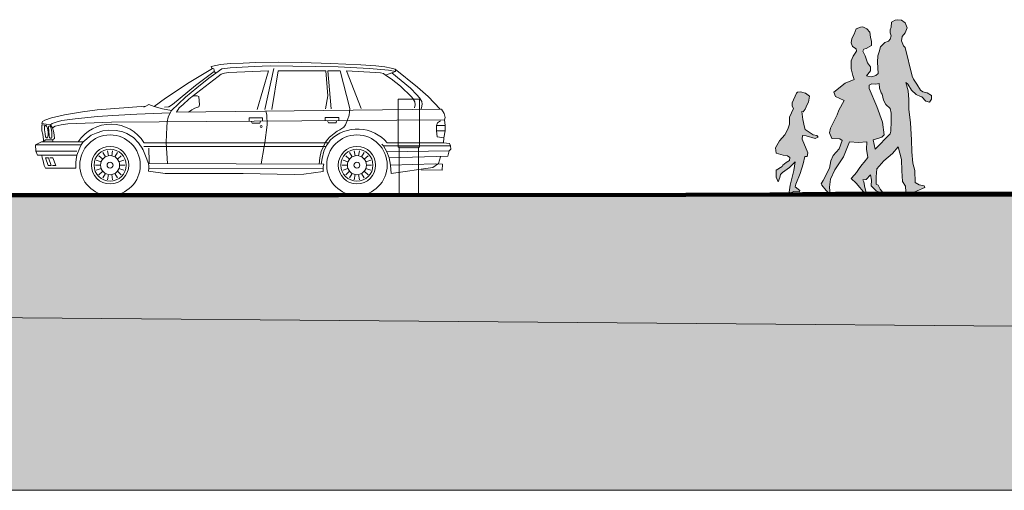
# Model space of a CAD drawing. Header units: metres. Extents: x -111 to -1, y -8 to 26.
# Tile 4 of 256: x -72 to -62, y -3 to 2. Entities that reach past the tile are written whole.
import ezdxf

# ---------------------------------------------------------------- set-up
doc = ezdxf.new("R2010")
doc.units = ezdxf.units.M
doc.header["$MEASUREMENT"] = 0
for name, color, linetype in [('20 Decke', 7, 'Continuous'), ('60 Auffüllung gesamt', 7, 'Continuous'), ('60 Ausstattung außen', 7, 'Continuous'), ('60 Gelände 2D Übersicht', 7, 'Continuous'), ('60 Gelände Hänle', 7, 'Continuous')]:
    doc.layers.add(name, color=color, linetype=linetype)
pattern_1 = [(45, (-27236.1321, 0), (-0.2121320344, 0.2121320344), []), (45, (-27236.2028, 0.0707), (-0.424264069, 0.424264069), []), (45, (-27236.2735, 0.1414), (-0.424264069, 0.424264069), []), (135, (-27236.34423, 0.21213), (0.07071067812, 0.07071067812), [0.3, -0.3])]

# ---------------------------------------------------------------- blocks, each defined once
blk = doc.blocks.new('Auto Symbol 27[1]_1', base_point=(-71.714, -0.033))
at = {"layer": '60 Ausstattung außen', "color": 7, "linetype": 'Continuous', "lineweight": 13}
for p, q in [((-69.788, 1.329), (-69.683, 1.338)), ((-69.683, 1.338), (-69.551, 1.344)), ((-69.551, 1.344), (-69.419, 1.349)), ((-69.419, 1.349), (-69.18, 1.352)), ((-69.18, 1.352), (-68.944, 1.349)), ((-68.944, 1.349), (-68.64, 1.339)), ((-68.64, 1.339), (-68.326, 1.327)), ((-70.113, 1.141), (-69.872, 1.289)), ((-69.853, 1.258), (-70.048, 1.11)), ((-69.909, 1.188), (-69.838, 1.239)), ((-69.884, 1.307), (-69.838, 1.32)), ((-69.878, 1.291), (-69.884, 1.307)), ((-69.859, 1.283), (-69.878, 1.291)), ((-69.854, 1.27), (-69.859, 1.283)), ((-69.853, 1.258), (-69.854, 1.27)), ((-69.838, 1.239), (-69.853, 1.258)), ((-69.838, 1.32), (-69.788, 1.329)), ((-69.838, 1.239), (-69.773, 1.283)), ((-69.782, 1.227), (-69.748, 1.239)), ((-69.773, 1.283), (-69.687, 1.295)), ((-69.748, 1.239), (-69.726, 1.243)), ((-69.726, 1.243), (-69.702, 1.246)), ((-69.702, 1.246), (-69.29, 1.265)), ((-69.687, 1.295), (-69.439, 1.307)), ((-69.439, 1.307), (-69.27, 1.315)), ((-69.29, 1.265), (-69.408, 0.86)), ((-69.328, 0.86), (-69.233, 1.287)), ((-69.27, 1.315), (-68.562, 1.306)), ((-69.254, 0.861), (-69.189, 1.265)), ((-69.189, 1.265), (-68.693, 1.262)), ((-68.693, 1.262), (-68.671, 1.002)), ((-68.637, 0.868), (-68.671, 1.265)), ((-68.671, 1.265), (-68.544, 1.265)), ((-68.562, 1.306), (-68.236, 1.287)), ((-68.544, 1.265), (-68.441, 0.871)), ((-68.475, 1.262), (-68.173, 1.247)), ((-68.475, 1.262), (-68.324, 0.872)), ((-68.326, 1.327), (-68.171, 1.315)), ((-68.041, 1.27), (-68.236, 1.287)), ((-68.121, 1.243), (-68.173, 1.247)), ((-68.171, 1.315), (-68.078, 1.305)), ((-68.093, 1.234), (-68.121, 1.243)), ((-68.069, 1.218), (-68.093, 1.234)), ((-68.078, 1.305), (-68.01, 1.291)), ((-68.069, 1.218), (-67.968, 1.255)), ((-68.041, 1.27), (-67.968, 1.255)), ((-68.01, 1.291), (-67.969, 1.28)), ((-68.003, 1.243), (-67.811, 1.082)), ((-67.969, 1.28), (-67.739, 1.094)), ((-67.968, 1.255), (-67.969, 1.28)), ((-70.36, 0.98), (-70.113, 1.141)), ((-70.082, 0.997), (-69.813, 1.205)), ((-70.035, 1.086), (-69.909, 1.188)), ((-69.813, 1.205), (-69.782, 1.227)), ((-68.013, 1.181), (-68.069, 1.218)), ((-67.913, 1.103), (-68.013, 1.181)), ((-70.048, 1.11), (-70.289, 0.912)), ((-70.153, 0.989), (-70.035, 1.086)), ((-67.801, 0.992), (-67.913, 1.103)), ((-67.811, 1.082), (-67.743, 1.013)), ((-67.739, 1.094), (-67.625, 0.998)), ((-70.478, 0.893), (-70.36, 0.98)), ((-70.298, 0.85), (-70.153, 0.989)), ((-70.177, 0.914), (-70.117, 0.967)), ((-70.117, 0.967), (-70.082, 0.997)), ((-70.062, 1.002), (-70.082, 0.997)), ((-70.032, 1.002), (-70.062, 1.002)), ((-70.013, 0.995), (-70.032, 1.002)), ((-70.008, 0.911), (-70.013, 0.995)), ((-68.671, 1.002), (-68.694, 0.868)), ((-67.786, 0.976), (-67.801, 0.992)), ((-67.764, 0.942), (-67.786, 0.976)), ((-67.761, 0.911), (-67.764, 0.942)), ((-67.743, 1.013), (-67.715, 0.982)), ((-67.715, 0.982), (-67.693, 0.945)), ((-67.693, 0.945), (-67.69, 0.917)), ((-67.625, 0.998), (-67.5, 0.864)), ((-71.414, 0.807), (-71.225, 0.838)), ((-71.225, 0.838), (-71.073, 0.858)), ((-71.073, 0.858), (-70.567, 0.896)), ((-70.314, 0.825), (-70.659, 0.813)), ((-70.567, 0.896), (-70.588, 0.885)), ((-70.536, 0.912), (-70.567, 0.896)), ((-70.478, 0.893), (-70.536, 0.912)), ((-70.391, 0.869), (-70.478, 0.893)), ((-70.298, 0.85), (-70.391, 0.869)), ((-70.326, 0.89), (-70.373, 0.884)), ((-70.332, 0.782), (-70.314, 0.825)), ((-70.289, 0.912), (-70.326, 0.89)), ((-70.314, 0.825), (-70.298, 0.85)), ((-70.248, 0.833), (-70.218, 0.878)), ((-67.488, 0.864), (-70.248, 0.833)), ((-70.218, 0.878), (-70.177, 0.914)), ((-70.087, 0.857), (-70.123, 0.834)), ((-70.087, 0.857), (-70.056, 0.874)), ((-70.015, 0.888), (-70.056, 0.874)), ((-70.015, 0.888), (-70.008, 0.911)), ((-69.307, 0.807), (-69.316, 0.842)), ((-68.441, 0.871), (-68.45, 0.802)), ((-67.768, 0.878), (-67.761, 0.911)), ((-67.696, 0.88), (-67.702, 0.861)), ((-67.69, 0.917), (-67.696, 0.88)), ((-67.46, 0.818), (-67.488, 0.864)), ((-71.649, 0.714), (-71.642, 0.736)), ((-71.642, 0.736), (-71.618, 0.751)), ((-71.618, 0.751), (-71.547, 0.776)), ((-71.547, 0.776), (-71.414, 0.807)), ((-71.541, 0.717), (-71.5, 0.73)), ((-71.5, 0.73), (-71.439, 0.745)), ((-71.303, 0.764), (-71.439, 0.745)), ((-71.378, 0.711), (-70.924, 0.731)), ((-71.068, 0.788), (-71.303, 0.764)), ((-70.91, 0.8), (-71.068, 0.788)), ((-70.924, 0.731), (-67.457, 0.753)), ((-70.659, 0.813), (-70.91, 0.8)), ((-70.347, 0.674), (-70.342, 0.733)), ((-70.342, 0.733), (-70.332, 0.782)), ((-69.351, 0.774), (-69.491, 0.774)), ((-69.491, 0.774), (-69.491, 0.74)), ((-69.47, 0.74), (-69.457, 0.718)), ((-69.457, 0.718), (-69.379, 0.718)), ((-69.379, 0.718), (-69.373, 0.74)), ((-69.351, 0.741), (-69.351, 0.774)), ((-69.304, 0.7), (-69.307, 0.807)), ((-68.557, 0.779), (-68.698, 0.779)), ((-68.698, 0.779), (-68.698, 0.744)), ((-68.676, 0.744), (-68.664, 0.723)), ((-68.664, 0.723), (-68.585, 0.723)), ((-68.585, 0.723), (-68.579, 0.745)), ((-68.557, 0.745), (-68.557, 0.779)), ((-68.466, 0.753), (-68.488, 0.7)), ((-68.45, 0.802), (-68.466, 0.753)), ((-67.538, 0.694), (-67.528, 0.721)), ((-67.528, 0.721), (-67.497, 0.743)), ((-67.448, 0.777), (-67.46, 0.818)), ((-67.457, 0.753), (-67.448, 0.777)), ((-67.457, 0.753), (-67.451, 0.694)), ((-71.559, 0.702), (-71.649, 0.714)), ((-71.649, 0.64), (-71.649, 0.702)), ((-71.649, 0.702), (-71.634, 0.7)), ((-71.639, 0.605), (-71.649, 0.64)), ((-71.634, 0.7), (-71.606, 0.695)), ((-71.615, 0.693), (-71.62, 0.683)), ((-71.62, 0.683), (-71.62, 0.648)), ((-71.62, 0.648), (-71.615, 0.609)), ((-71.606, 0.695), (-71.615, 0.693)), ((-71.599, 0.689), (-71.606, 0.695)), ((-71.591, 0.668), (-71.599, 0.689)), ((-71.584, 0.629), (-71.591, 0.668)), ((-71.583, 0.6), (-71.584, 0.629)), ((-71.58, 0.678), (-71.575, 0.688)), ((-71.573, 0.59), (-71.58, 0.678)), ((-71.575, 0.688), (-71.566, 0.69)), ((-71.566, 0.69), (-71.558, 0.684)), ((-71.559, 0.702), (-71.541, 0.717)), ((-71.537, 0.671), (-71.559, 0.702)), ((-71.558, 0.684), (-71.551, 0.663)), ((-71.551, 0.663), (-71.544, 0.625)), ((-71.544, 0.625), (-71.543, 0.606)), ((-71.537, 0.671), (-71.508, 0.689)), ((-71.528, 0.637), (-71.537, 0.671)), ((-71.528, 0.637), (-71.519, 0.597)), ((-71.508, 0.689), (-71.447, 0.701)), ((-71.378, 0.711), (-71.447, 0.701)), ((-71.083, 0.615), (-71.136, 0.594)), ((-71.012, 0.64), (-71.083, 0.615)), ((-70.953, 0.646), (-71.012, 0.64)), ((-70.876, 0.643), (-70.953, 0.646)), ((-70.805, 0.628), (-70.876, 0.643)), ((-70.762, 0.612), (-70.805, 0.628)), ((-70.351, 0.606), (-70.347, 0.674)), ((-69.327, 0.515), (-69.304, 0.7)), ((-68.572, 0.635), (-68.606, 0.613)), ((-68.545, 0.65), (-68.572, 0.635)), ((-68.525, 0.662), (-68.545, 0.65)), ((-68.506, 0.678), (-68.525, 0.662)), ((-68.488, 0.7), (-68.506, 0.678)), ((-67.541, 0.638), (-67.538, 0.694)), ((-67.534, 0.576), (-67.541, 0.638)), ((-67.541, 0.638), (-67.448, 0.638)), ((-67.451, 0.694), (-67.538, 0.694)), ((-67.448, 0.638), (-67.463, 0.566)), ((-67.451, 0.694), (-67.448, 0.638)), ((-71.714, 0.492), (-71.652, 0.523)), ((-71.652, 0.523), (-71.219, 0.523)), ((-71.63, 0.547), (-71.639, 0.605)), ((-71.636, 0.523), (-71.609, 0.547)), ((-71.636, 0.523), (-71.63, 0.547)), ((-71.615, 0.609), (-71.61, 0.576)), ((-71.61, 0.576), (-71.601, 0.567)), ((-71.609, 0.547), (-71.537, 0.547)), ((-71.601, 0.567), (-71.589, 0.568)), ((-71.589, 0.568), (-71.585, 0.576)), ((-71.585, 0.576), (-71.583, 0.6)), ((-71.569, 0.571), (-71.573, 0.59)), ((-71.561, 0.562), (-71.569, 0.571)), ((-71.549, 0.564), (-71.561, 0.562)), ((-71.545, 0.571), (-71.549, 0.564)), ((-71.543, 0.606), (-71.545, 0.571)), ((-71.537, 0.547), (-71.516, 0.56)), ((-71.53, 0.523), (-71.537, 0.547)), ((-71.516, 0.56), (-71.519, 0.597)), ((-71.219, 0.523), (-71.24, 0.492)), ((-71.204, 0.535), (-71.219, 0.523)), ((-71.176, 0.56), (-71.204, 0.535)), ((-71.136, 0.594), (-71.176, 0.56)), ((-70.694, 0.569), (-70.762, 0.612)), ((-70.641, 0.516), (-70.694, 0.569)), ((-70.598, 0.448), (-70.641, 0.516)), ((-68.664, 0.516), (-70.586, 0.516)), ((-70.354, 0.516), (-70.351, 0.606)), ((-70.341, 0.299), (-70.354, 0.516)), ((-69.334, 0.475), (-69.327, 0.515)), ((-68.696, 0.52), (-68.705, 0.501)), ((-68.671, 0.554), (-68.696, 0.52)), ((-68.686, 0.485), (-68.664, 0.516)), ((-68.655, 0.572), (-68.671, 0.554)), ((-68.664, 0.516), (-68.646, 0.541)), ((-68.64, 0.585), (-68.655, 0.572)), ((-68.606, 0.613), (-68.64, 0.585)), ((-68.053, 0.513), (-67.466, 0.513)), ((-67.463, 0.566), (-67.534, 0.576)), ((-67.466, 0.513), (-67.463, 0.566)), ((-67.466, 0.513), (-67.404, 0.507)), ((-71.71, 0.427), (-71.714, 0.492)), ((-71.24, 0.492), (-71.714, 0.492)), ((-71.692, 0.387), (-71.71, 0.427)), ((-71.71, 0.427), (-71.284, 0.427)), ((-71.253, 0.461), (-71.284, 0.387)), ((-71.24, 0.492), (-71.253, 0.461)), ((-71.015, 0.414), (-70.987, 0.367)), ((-70.965, 0.432), (-70.955, 0.379)), ((-70.911, 0.432), (-70.921, 0.379)), ((-70.861, 0.414), (-70.889, 0.367)), ((-70.568, 0.379), (-70.598, 0.448)), ((-68.69, 0.476), (-70.586, 0.476)), ((-70.536, 0.458), (-70.533, 0.408)), ((-69.366, 0.295), (-69.334, 0.475)), ((-68.739, 0.423), (-68.755, 0.358)), ((-68.721, 0.47), (-68.739, 0.423)), ((-68.729, 0.353), (-68.711, 0.427)), ((-68.705, 0.501), (-68.721, 0.47)), ((-68.711, 0.427), (-68.686, 0.485)), ((-68.445, 0.414), (-68.417, 0.367)), ((-68.395, 0.432), (-68.385, 0.379)), ((-68.341, 0.432), (-68.351, 0.379)), ((-68.291, 0.414), (-68.319, 0.367)), ((-68.09, 0.482), (-68.109, 0.501)), ((-68.09, 0.482), (-68.109, 0.501)), ((-68.056, 0.42), (-68.09, 0.482)), ((-67.395, 0.482), (-68.09, 0.482)), ((-68.056, 0.42), (-68.09, 0.482)), ((-68.056, 0.42), (-67.407, 0.43)), ((-68.031, 0.358), (-68.056, 0.42)), ((-67.407, 0.43), (-67.423, 0.374)), ((-67.392, 0.448), (-67.407, 0.43)), ((-67.404, 0.507), (-67.395, 0.482)), ((-67.395, 0.482), (-67.392, 0.448)), ((-71.284, 0.387), (-71.692, 0.387)), ((-71.646, 0.359), (-71.648, 0.387)), ((-71.636, 0.326), (-71.646, 0.359)), ((-71.632, 0.309), (-71.636, 0.326)), ((-71.623, 0.278), (-71.632, 0.309)), ((-71.579, 0.358), (-71.609, 0.359)), ((-71.609, 0.359), (-71.581, 0.278)), ((-71.551, 0.278), (-71.579, 0.358)), ((-71.534, 0.359), (-71.566, 0.359)), ((-71.503, 0.278), (-71.534, 0.359)), ((-71.293, 0.309), (-71.296, 0.251)), ((-71.29, 0.34), (-71.293, 0.309)), ((-71.284, 0.387), (-71.29, 0.34)), ((-71.082, 0.334), (-71.031, 0.315)), ((-71.055, 0.38), (-71.014, 0.345)), ((-70.821, 0.38), (-70.862, 0.345)), ((-70.794, 0.334), (-70.845, 0.315)), ((-70.539, 0.299), (-70.568, 0.379)), ((-70.533, 0.408), (-70.53, 0.368)), ((-70.53, 0.368), (-70.53, 0.3)), ((-68.755, 0.358), (-68.761, 0.293)), ((-68.739, 0.293), (-68.729, 0.353)), ((-68.512, 0.334), (-68.461, 0.315)), ((-68.485, 0.38), (-68.444, 0.345)), ((-68.251, 0.38), (-68.292, 0.345)), ((-68.224, 0.334), (-68.275, 0.315)), ((-67.423, 0.374), (-68.031, 0.358)), ((-68.019, 0.281), (-68.031, 0.358)), ((-67.497, 0.368), (-67.519, 0.299)), ((-71.61, 0.251), (-71.623, 0.278)), ((-71.296, 0.251), (-71.61, 0.251)), ((-71.581, 0.278), (-71.551, 0.278)), ((-71.538, 0.278), (-71.503, 0.278)), ((-71.091, 0.282), (-71.037, 0.282)), ((-71.082, 0.229), (-71.031, 0.248)), ((-71.055, 0.183), (-71.014, 0.218)), ((-70.821, 0.183), (-70.862, 0.218)), ((-70.794, 0.229), (-70.845, 0.248)), ((-70.785, 0.282), (-70.839, 0.282)), ((-70.539, 0.299), (-68.714, 0.293)), ((-70.536, 0.272), (-70.539, 0.299)), ((-70.539, 0.22), (-70.536, 0.251)), ((-70.363, 0.195), (-70.539, 0.22)), ((-70.536, 0.251), (-70.536, 0.272)), ((-70.536, 0.251), (-68.721, 0.248)), ((-68.721, 0.215), (-68.922, 0.187)), ((-68.714, 0.293), (-68.721, 0.268)), ((-68.721, 0.268), (-68.721, 0.248)), ((-68.721, 0.248), (-68.721, 0.215)), ((-68.521, 0.282), (-68.467, 0.282)), ((-68.512, 0.229), (-68.461, 0.248)), ((-68.485, 0.183), (-68.444, 0.218)), ((-68.251, 0.183), (-68.292, 0.218)), ((-68.224, 0.229), (-68.275, 0.248)), ((-68.215, 0.282), (-68.269, 0.282)), ((-68.019, 0.281), (-67.553, 0.296)), ((-68.013, 0.197), (-68.019, 0.281)), ((-67.578, 0.256), (-68.013, 0.197)), ((-67.479, 0.231), (-67.699, 0.234)), ((-67.578, 0.256), (-67.519, 0.299)), ((-67.553, 0.296), (-67.476, 0.293)), ((-67.476, 0.293), (-67.479, 0.231)), ((-71.015, 0.149), (-70.987, 0.196)), ((-70.965, 0.131), (-70.955, 0.184)), ((-70.911, 0.131), (-70.921, 0.184)), ((-70.861, 0.149), (-70.889, 0.196)), ((-69.551, 0.195), (-70.363, 0.195)), ((-69.022, 0.186), (-69.551, 0.195)), ((-68.922, 0.187), (-69.022, 0.186)), ((-68.445, 0.149), (-68.417, 0.196)), ((-68.395, 0.131), (-68.385, 0.184)), ((-68.341, 0.131), (-68.351, 0.184)), ((-68.291, 0.149), (-68.319, 0.196))]:
    blk.add_line(p, q, dxfattribs=at)
for centre, radius in [((-69.364, 0.684), 0.01), ((-70.938, 0.282), 0.315), ((-68.368, 0.282), 0.315), ((-70.938, 0.282), 0.195), ((-70.938, 0.282), 0.167), ((-68.368, 0.282), 0.195), ((-68.368, 0.282), 0.167), ((-70.938, 0.282), 0.0989), ((-70.938, 0.282), 0.0309), ((-68.368, 0.282), 0.0989), ((-68.368, 0.282), 0.0309)]:
    blk.add_circle(centre, radius, dxfattribs=at)
for centre, radius, start, end in [((-70.93, 0.303), 0.405, 31.7389, 146.7057), ((-68.362, 0.254), 0.404, 40.0018, 134.6025)]:
    blk.add_arc(centre, radius, start, end, dxfattribs=at)
for p in [(-70.326, 0.89), (-71.606, 0.695), (-71.58, 0.678), (-68.696, 0.52), (-70.598, 0.448)]:
    blk.add_point(p, dxfattribs=at)
blk = doc.blocks.new('Gruppierung Kontur 01 27[23]_1', base_point=(-62.62, -0.023))
at = {"layer": '60 Ausstattung außen', "linetype": 'Continuous', "lineweight": 0, "true_color": 0xffffff}
h = blk.add_hatch(color=7, dxfattribs=at)
h.paths.add_polyline_path([(-63.37, 0.807), (-63.438, 0.668), (-63.449, 0.617), (-63.423, 0.561), (-63.339, 0.557), (-63.315, 0.538), (-63.348, 0.453), (-63.409, 0.383), (-63.435, 0.327), (-63.449, 0.252), (-63.513, 0.121), (-63.534, 0.089), (-63.529, 0.073), (-63.484, 0.019), (-63.44, -0.023), (-63.447, 0.053), (-63.437, 0.137), (-63.391, 0.233), (-63.358, 0.284), (-63.302, 0.368), (-63.241, 0.524), (-63.146, 0.518), (-63.06, 0.524), (-63.062, 0.449), (-63.048, 0.361), (-63.088, 0.314), (-63.111, 0.286), (-63.141, 0.247), (-63.167, 0.206), (-63.188, 0.18), (-63.224, 0.144), (-63.169, 0.095), (-63.078, -0.016), (-63.067, -0.002), (-63.082, 0.049), (-63.09, 0.107), (-63.1, 0.128), (-63.066, 0.134), (-63.02, 0.18), (-63.012, 0.127), (-63.014, 0.068), (-62.961, 0.016), (-62.899, -0.011), (-62.879, -0.018), (-62.919, 0.033), (-62.941, 0.074), (-62.964, 0.086), (-62.964, 0.159), (-62.957, 0.244), (-62.882, 0.327), (-62.794, 0.402), (-62.733, 0.474), (-62.699, 0.342), (-62.694, 0.223), (-62.688, 0.111), (-62.658, 0.062), (-62.653, 0.004), (-62.62, -0.023), (-62.536, 0.016), (-62.456, 0.051), (-62.463, 0.067), (-62.515, 0.078), (-62.557, 0.103), (-62.561, 0.226), (-62.579, 0.302), (-62.592, 0.422), (-62.594, 0.545), (-62.605, 0.723), (-62.623, 0.864), (-62.621, 0.965), (-62.629, 1.054), (-62.654, 1.142), (-62.631, 1.125), (-62.594, 1.062), (-62.545, 1.016), (-62.501, 0.995), (-62.487, 0.994), (-62.445, 0.949), (-62.408, 0.937), (-62.386, 0.97), (-62.388, 1.007), (-62.43, 1.035), (-62.476, 1.045), (-62.501, 1.062), (-62.539, 1.125), (-62.572, 1.175), (-62.589, 1.207), (-62.662, 1.505), (-62.679, 1.525), (-62.698, 1.577), (-62.691, 1.621), (-62.661, 1.659), (-62.641, 1.71), (-62.661, 1.762), (-62.7, 1.789), (-62.736, 1.795), (-62.766, 1.791), (-62.801, 1.77), (-62.807, 1.716), (-62.818, 1.69), (-62.816, 1.657), (-62.807, 1.627), (-62.815, 1.591), (-62.835, 1.571), (-62.871, 1.557), (-62.917, 1.514), (-62.932, 1.46), (-62.945, 1.42), (-62.947, 1.352), (-62.942, 1.237), (-62.966, 1.215), (-63.012, 1.202), (-63.048, 1.208), (-63.062, 1.21), (-63.021, 1.262), (-63.023, 1.305), (-63.051, 1.345), (-63.076, 1.418), (-63.1, 1.469), (-63.092, 1.49), (-63.066, 1.496), (-63.011, 1.528), (-63.012, 1.567), (-63.023, 1.613), (-63.029, 1.664), (-63.059, 1.7), (-63.1, 1.722), (-63.126, 1.719), (-63.17, 1.7), (-63.19, 1.643), (-63.214, 1.598), (-63.224, 1.555), (-63.21, 1.516), (-63.169, 1.492), (-63.168, 1.469), (-63.202, 1.417), (-63.222, 1.367), (-63.222, 1.285), (-63.205, 1.214), (-63.19, 1.173), (-63.285, 1.136), (-63.403, 1.04), (-63.384, 0.995), (-63.294, 0.955), (-63.35, 0.855)])
h.paths.add_polyline_path([(-62.992, 0.547), (-62.98, 0.55), (-62.904, 0.574), (-62.88, 0.598), (-62.897, 0.729), (-62.956, 0.893), (-63.035, 1.08), (-63.036, 1.114), (-63.008, 1.127), (-62.967, 1.123), (-62.932, 1.133), (-62.927, 1.084), (-62.912, 1.036), (-62.899, 1.019), (-62.885, 0.957), (-62.863, 0.914), (-62.817, 0.872), (-62.807, 0.823), (-62.807, 0.741), (-62.809, 0.637), (-62.818, 0.609), (-62.973, 0.449)], flags=0)
blk.add_hatch(color=7, dxfattribs=at).paths.add_polyline_path([(-63.73, 0.589), (-63.692, 0.587), (-63.599, 0.559), (-63.565, 0.573), (-63.58, 0.59), (-63.619, 0.599), (-63.7, 0.653), (-63.709, 0.678), (-63.727, 0.757), (-63.736, 0.841), (-63.724, 0.838), (-63.7, 0.864), (-63.68, 0.912), (-63.666, 0.936), (-63.655, 1.001), (-63.697, 1.032), (-63.751, 1.046), (-63.78, 1.043), (-63.793, 1.032), (-63.837, 0.931), (-63.836, 0.896), (-63.824, 0.872), (-63.843, 0.828), (-63.864, 0.78), (-63.864, 0.709), (-63.881, 0.656), (-63.913, 0.599), (-63.968, 0.534), (-64.01, 0.463), (-64.003, 0.408), (-63.93, 0.386), (-63.885, 0.38), (-63.86, 0.363), (-63.863, 0.331), (-63.898, 0.311), (-63.933, 0.282), (-63.941, 0.268), (-64.002, 0.229), (-64.003, 0.158), (-63.984, 0.108), (-63.964, 0.152), (-63.959, 0.186), (-63.938, 0.207), (-63.863, 0.257), (-63.805, 0.315), (-63.818, 0.228), (-63.832, 0.172), (-63.858, 0.075), (-63.869, 0.001), (-63.854, -0.007), (-63.82, 0.009), (-63.759, 0.006), (-63.758, 0.018), (-63.807, 0.058), (-63.8, 0.086), (-63.754, 0.195), (-63.723, 0.295), (-63.706, 0.371), (-63.681, 0.371), (-63.674, 0.41), (-63.732, 0.553)])
at = {"layer": '60 Ausstattung außen', "color": 7, "linetype": 'Continuous', "lineweight": 13, "flags": 128}
for points in [[(-63.37, 0.807), (-63.438, 0.668), (-63.449, 0.617), (-63.423, 0.561), (-63.339, 0.557), (-63.315, 0.538), (-63.348, 0.453), (-63.409, 0.383), (-63.435, 0.327), (-63.449, 0.252), (-63.513, 0.121), (-63.534, 0.089), (-63.529, 0.073), (-63.484, 0.019), (-63.44, -0.023), (-63.447, 0.053), (-63.437, 0.137), (-63.391, 0.233), (-63.358, 0.284), (-63.302, 0.368), (-63.241, 0.524), (-63.146, 0.518), (-63.06, 0.524), (-63.062, 0.449), (-63.048, 0.361), (-63.088, 0.314), (-63.111, 0.286), (-63.141, 0.247), (-63.167, 0.206), (-63.188, 0.18), (-63.224, 0.144), (-63.169, 0.095), (-63.078, -0.016), (-63.067, -0.002), (-63.082, 0.049), (-63.09, 0.107), (-63.1, 0.128), (-63.066, 0.134), (-63.02, 0.18), (-63.012, 0.127), (-63.014, 0.068), (-62.961, 0.016), (-62.899, -0.011), (-62.879, -0.018), (-62.919, 0.033), (-62.941, 0.074), (-62.964, 0.086), (-62.964, 0.159), (-62.957, 0.244), (-62.882, 0.327), (-62.794, 0.402), (-62.733, 0.474), (-62.699, 0.342), (-62.694, 0.223), (-62.688, 0.111), (-62.658, 0.062), (-62.653, 0.004), (-62.62, -0.023), (-62.536, 0.016), (-62.456, 0.051), (-62.463, 0.067), (-62.515, 0.078), (-62.557, 0.103), (-62.561, 0.226), (-62.579, 0.302), (-62.592, 0.422), (-62.594, 0.545), (-62.605, 0.723), (-62.623, 0.864), (-62.621, 0.965), (-62.629, 1.054), (-62.654, 1.142), (-62.631, 1.125), (-62.594, 1.062), (-62.545, 1.016), (-62.501, 0.995), (-62.487, 0.994), (-62.445, 0.949), (-62.408, 0.937), (-62.386, 0.97), (-62.388, 1.007), (-62.43, 1.035), (-62.476, 1.045), (-62.501, 1.062), (-62.539, 1.125), (-62.572, 1.175), (-62.589, 1.207), (-62.662, 1.505), (-62.679, 1.525), (-62.698, 1.577), (-62.691, 1.621), (-62.661, 1.659), (-62.641, 1.71), (-62.661, 1.762), (-62.7, 1.789), (-62.736, 1.795), (-62.766, 1.791), (-62.801, 1.77), (-62.807, 1.716), (-62.818, 1.69), (-62.816, 1.657), (-62.807, 1.627), (-62.815, 1.591), (-62.835, 1.571), (-62.871, 1.557), (-62.917, 1.514), (-62.932, 1.46), (-62.945, 1.42), (-62.947, 1.352), (-62.942, 1.237), (-62.966, 1.215), (-63.012, 1.202), (-63.048, 1.208), (-63.062, 1.21), (-63.021, 1.262), (-63.023, 1.305), (-63.051, 1.345), (-63.076, 1.418), (-63.1, 1.469), (-63.092, 1.49), (-63.066, 1.496), (-63.011, 1.528), (-63.012, 1.567), (-63.023, 1.613), (-63.029, 1.664), (-63.059, 1.7), (-63.1, 1.722), (-63.126, 1.719), (-63.17, 1.7), (-63.19, 1.643), (-63.214, 1.598), (-63.224, 1.555), (-63.21, 1.516), (-63.169, 1.492), (-63.168, 1.469), (-63.202, 1.417), (-63.222, 1.367), (-63.222, 1.285), (-63.205, 1.214), (-63.19, 1.173), (-63.285, 1.136), (-63.403, 1.04), (-63.384, 0.995), (-63.294, 0.955), (-63.35, 0.855)], [(-62.992, 0.547), (-62.98, 0.55), (-62.904, 0.574), (-62.88, 0.598), (-62.897, 0.729), (-62.956, 0.893), (-63.035, 1.08), (-63.036, 1.114), (-63.008, 1.127), (-62.967, 1.123), (-62.932, 1.133), (-62.927, 1.084), (-62.912, 1.036), (-62.899, 1.019), (-62.885, 0.957), (-62.863, 0.914), (-62.817, 0.872), (-62.807, 0.823), (-62.807, 0.741), (-62.809, 0.637), (-62.818, 0.609), (-62.973, 0.449)], [(-63.73, 0.589), (-63.692, 0.587), (-63.599, 0.559), (-63.565, 0.573), (-63.58, 0.59), (-63.619, 0.599), (-63.7, 0.653), (-63.709, 0.678), (-63.727, 0.757), (-63.736, 0.841), (-63.724, 0.838), (-63.7, 0.864), (-63.68, 0.912), (-63.666, 0.936), (-63.655, 1.001), (-63.697, 1.032), (-63.751, 1.046), (-63.78, 1.043), (-63.793, 1.032), (-63.837, 0.931), (-63.836, 0.896), (-63.824, 0.872), (-63.843, 0.828), (-63.864, 0.78), (-63.864, 0.709), (-63.881, 0.656), (-63.913, 0.599), (-63.968, 0.534), (-64.01, 0.463), (-64.003, 0.408), (-63.93, 0.386), (-63.885, 0.38), (-63.86, 0.363), (-63.863, 0.331), (-63.898, 0.311), (-63.933, 0.282), (-63.941, 0.268), (-64.002, 0.229), (-64.003, 0.158), (-63.984, 0.108), (-63.964, 0.152), (-63.959, 0.186), (-63.938, 0.207), (-63.863, 0.257), (-63.805, 0.315), (-63.818, 0.228), (-63.832, 0.172), (-63.858, 0.075), (-63.869, 0.001), (-63.854, -0.007), (-63.82, 0.009), (-63.759, 0.006), (-63.758, 0.018), (-63.807, 0.058), (-63.8, 0.086), (-63.754, 0.195), (-63.723, 0.295), (-63.706, 0.371), (-63.681, 0.371), (-63.674, 0.41), (-63.732, 0.553)]]:
    blk.add_lwpolyline(points, close=True, dxfattribs=at)

msp = doc.modelspace()

# ---------------------------------------------------------------- hatches: boundary and pattern name
at = {"layer": '20 Decke', "linetype": 'Continuous', "lineweight": 0, "true_color": 0x000000}
msp.add_hatch(color=18, dxfattribs=at).paths.add_polyline_path([(-67.727, 0.469), (-67.927, 0.469), (-67.927, 0.455), (-67.727, 0.455)])
at = {"layer": '60 Auffüllung gesamt', "linetype": 'Continuous', "lineweight": 18, "true_color": 0xffa8a8}
h = msp.add_hatch(dxfattribs=at)
h.set_pattern_fill('Boden__gewachsen_0001', color=21, style=0, pattern_type=2)
h.set_pattern_definition(pattern_1)
h.paths.add_polyline_path([(-111.244, -0.844), (-111.244, -1.57), (-104.78, -1.52), (-101.318, -1.526), (-81.135, -1.686), (-78.03, -1.692), (-73.092, -1.297), (-53.276, -1.463), (-37.939, -1.203), (-33.925, -1.58), (-30.576, -1.539), (-30.53, -1.54), (-18.283, -1.494), (-18.176, -1.496), (-18.068, -1.498), (-17.961, -1.5), (-17.854, -1.502), (-17.748, -1.504), (-10.343, -1.381), (-2.348, -1.249), (-2.348, -2.5), (-2.342, -2.5), (-2.342, -0.524), (-2.729, -0.515), (-3.175, -0.498), (-3.175, -0.499), (-3.175, -0.502), (-3.177, -0.503), (-3.18, -0.502), (-3.18, -0.499), (-3.179, -0.498), (-3.187, -0.498), (-3.186, -0.499), (-3.186, -0.502), (-3.188, -0.503), (-3.191, -0.502), (-3.191, -0.499), (-3.189, -0.497), (-16.617, 0), (-17.184, 0), (-17.237, 0), (-60.072, -0.009), (-60.913, 0), (-63.385, 0), (-64.413, -0.009), (-107.714, -0.024), (-108.639, -0.024), (-108.905, -0.062)])
h.paths.add_polyline_path([(-10.994, -0.365), (-10.996, -0.364), (-10.996, -0.361), (-10.994, -0.359), (-10.991, -0.361), (-10.991, -0.364)], flags=0)
h.paths.add_polyline_path([(-10.996, -0.761), (-10.994, -0.759), (-10.991, -0.761), (-10.991, -0.764), (-10.994, -0.765), (-10.996, -0.764)], flags=0)
h.paths.add_polyline_path([(-10.994, -0.565), (-10.996, -0.564), (-10.996, -0.561), (-10.994, -0.559), (-10.991, -0.561), (-10.991, -0.564)], flags=0)
h.paths.add_polyline_path([(-10.985, -0.361), (-10.983, -0.359), (-10.98, -0.361), (-10.98, -0.364), (-10.983, -0.365), (-10.985, -0.364)], flags=0)
h.paths.add_polyline_path([(-10.983, -0.565), (-10.985, -0.564), (-10.985, -0.561), (-10.983, -0.559), (-10.98, -0.561), (-10.98, -0.564)], flags=0)
h.paths.add_polyline_path([(-10.985, -0.764), (-10.985, -0.761), (-10.983, -0.759), (-10.98, -0.761), (-10.98, -0.764), (-10.983, -0.765)], flags=0)
h.paths.add_polyline_path([(-3.191, -1.099), (-3.188, -1.097), (-3.186, -1.099), (-3.186, -1.102), (-3.188, -1.103), (-3.191, -1.102)], flags=0)
h.paths.add_polyline_path([(-3.191, -0.899), (-3.188, -0.897), (-3.186, -0.899), (-3.186, -0.902), (-3.188, -0.903), (-3.191, -0.902)], flags=0)
h.paths.add_polyline_path([(-3.188, -0.703), (-3.191, -0.702), (-3.191, -0.699), (-3.188, -0.697), (-3.186, -0.699), (-3.186, -0.702)], flags=0)
h.paths.add_polyline_path([(-3.177, -0.703), (-3.18, -0.702), (-3.18, -0.699), (-3.177, -0.697), (-3.175, -0.699), (-3.175, -0.702)], flags=0)
h.paths.add_polyline_path([(-3.18, -1.102), (-3.18, -1.099), (-3.177, -1.097), (-3.175, -1.099), (-3.175, -1.102), (-3.177, -1.103)], flags=0)
h.paths.add_polyline_path([(-3.18, -0.902), (-3.18, -0.899), (-3.177, -0.897), (-3.175, -0.899), (-3.175, -0.902), (-3.177, -0.903)], flags=0)
at = {"layer": '60 Gelände Hänle', "linetype": 'Continuous', "lineweight": 18, "true_color": 0x9f9f9f}
h = msp.add_hatch(dxfattribs=at)
h.set_pattern_fill('Boden__gewachsen_0001', color=253, style=0, pattern_type=2)
h.set_pattern_definition(pattern_1)
h.paths.add_polyline_path([(-104.78, -1.52), (-111.244, -1.57), (-111.244, -3.1), (-2.348, -3.1), (-2.348, -1.249), (-10.343, -1.381), (-17.748, -1.504), (-17.854, -1.502), (-17.961, -1.5), (-18.068, -1.498), (-18.176, -1.496), (-18.283, -1.494), (-30.53, -1.54), (-30.576, -1.539), (-33.925, -1.58), (-37.939, -1.203), (-53.276, -1.463), (-73.092, -1.297), (-78.03, -1.692), (-81.135, -1.686), (-101.318, -1.526)])

# ---------------------------------------------------------------- linework, layer by layer
at = {"layer": '20 Decke', "color": 7, "linetype": 'Continuous', "lineweight": 13}
for p, q in [((-67.937, 0.469), (-67.937, 0.969)), ((-67.937, 0.969), (-67.717, 0.969)), ((-67.717, 0.469), (-67.717, 0.969)), ((-67.937, 0.469), (-67.717, 0.469)), ((-67.927, -0.01), (-67.927, 0.469)), ((-67.727, -0.01), (-67.727, 0.469))]:
    msp.add_line(p, q, dxfattribs=at)
at = {"layer": '60 Auffüllung gesamt', "color": 7, "linetype": 'Continuous', "lineweight": 18, "flags": 128}
for points in [[(-2.342, -0.524), (-2.729, -0.515), (-16.617, 0), (-17.184, 0), (-17.237, 0), (-60.072, -0.009), (-60.913, 0), (-63.385, 0), (-64.413, -0.009), (-107.714, -0.024), (-108.639, -0.024), (-108.905, -0.062), (-111.244, -0.844)], [(-2.348, -1.249), (-10.343, -1.381), (-17.748, -1.504), (-17.854, -1.502), (-17.961, -1.5), (-18.068, -1.498), (-18.176, -1.496), (-18.283, -1.494), (-30.53, -1.54), (-30.576, -1.539), (-33.925, -1.58), (-37.939, -1.203), (-53.276, -1.463), (-73.092, -1.297), (-78.03, -1.692), (-81.135, -1.686), (-101.318, -1.526), (-104.78, -1.52), (-111.244, -1.57)]]:
    msp.add_lwpolyline(points, dxfattribs=at)
at = {"layer": '60 Gelände 2D Übersicht', "color": 7, "linetype": 'Continuous', "lineweight": 100}
msp.add_line((-60.364, -0.021), (-94.369, -0.06), dxfattribs=at)
at = {"layer": '60 Gelände Hänle', "color": 7, "linetype": 'Continuous', "lineweight": 18}
msp.add_line((-2.348, -3.1), (-111.244, -3.1), dxfattribs=at)

# ---------------------------------------------------------------- block references
at = {"layer": '60 Ausstattung außen', "color": 7, "linetype": 'Continuous', "lineweight": 13}
for name, p in [('Gruppierung Kontur 01 27[23]_1', (-62.62, -0.023)), ('Auto Symbol 27[1]_1', (-71.714, -0.033))]:
    msp.add_blockref(name, p, dxfattribs=at)

doc.saveas('drawing.dxf')
